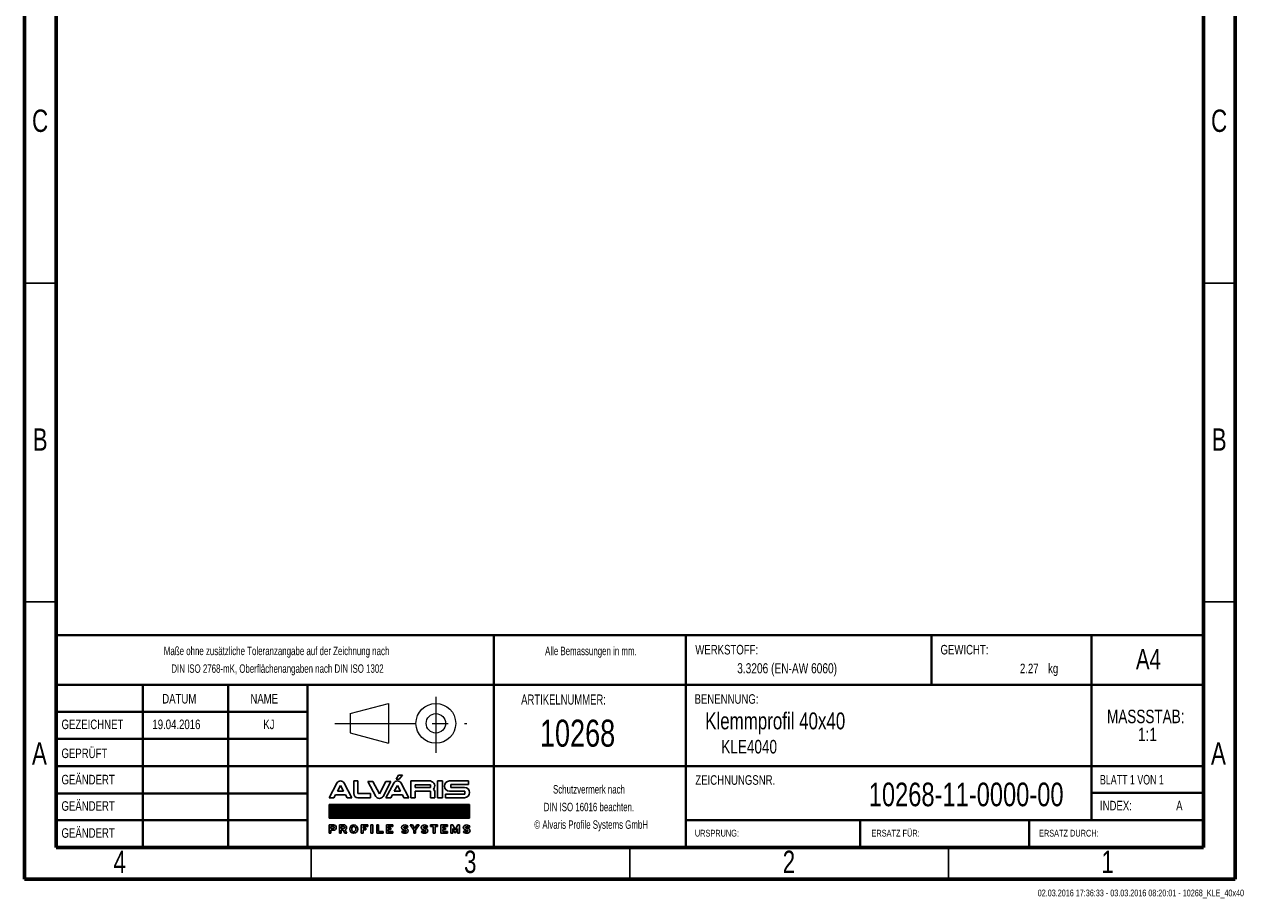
# Model space of a CAD drawing. Header units: millimetres. Extents: x 15 to 206, y 2 to 292.
# Tile 1 of 2: x 15 to 206, y 2 to 139. Entities that reach past the tile are written whole.
import ezdxf

# ---------------------------------------------------------------- set-up
doc = ezdxf.new("R2010")
doc.units = ezdxf.units.MM
doc.header["$PDSIZE"] = -1
doc.linetypes.add('CENTERX2', pattern=[20.32, 12.7, -2.54, 2.54, -2.54])
doc.layers.add('FORMAT', color=7, linetype='Continuous')
doc.layers.add('SLD-0', color=179, linetype='Continuous')
doc.styles.add('SLDTEXTSTYLE0', font='TXT', dxfattribs={"width": 0.75})
doc.styles.add('SLDTEXTSTYLE1', font='TXT', dxfattribs={"width": 0.692308})
doc.styles.add('SLDTEXTSTYLE2', font='TXT', dxfattribs={"width": 0.7})

# ---------------------------------------------------------------- blocks, each defined once
blk = doc.blocks.new('ALVARIS-LOGO_BL1')
at = {"layer": 'SLD-0', "color": 2, "linetype": 'Continuous'}
for p, q in [((-18.5, 130.5), (-6, 152.4)), ((-18.5, 130.5), (-2.9, 130.5)), ((-6, 152.4), (14.6, 152.4)), ((-2.9, 130.5), (14.6, 152.4)), ((-368.6, 33.5), (-327.7, 110.4)), ((-325.1, 67.6), (-308.8, 98.1)), ((-292.6, 67.6), (-325.1, 67.6)), ((-308.8, 98.1), (-292.6, 67.6)), ((-249, 33.5), (-289.9, 110.4)), ((-239.9, 121.2), (-218.3, 121.2)), ((-239.9, 121.2), (-239.9, 55)), ((-218.3, 121.2), (-218.3, 55)), ((-139.8, 117.8), (-165.3, 117.8)), ((-165.3, 117.8), (-124.3, 40.9)), ((-105.4, 53.2), (-139.8, 117.8)), ((-71, 117.8), (-105.4, 53.2)), ((-45.6, 117.8), (-86.5, 40.9)), ((-71.1, 33.5), (-30.2, 110.4)), ((-45.6, 117.8), (-71, 117.8)), ((-27.6, 67.6), (-11.3, 98.1)), ((4.9, 67.6), (-27.6, 67.6)), ((-11.3, 98.1), (4.9, 67.6)), ((48.5, 33.5), (7.6, 110.4)), ((59.3, 33.5), (59.3, 121.2)), ((59.3, 121.2), (161.1, 121.2)), ((82.2, 100.8), (82.2, 88)), ((161.1, 100.8), (82.2, 100.8)), ((82.2, 88), (161.1, 88)), ((82.2, 67.6), (82.2, 33.5)), ((82.2, 67.6), (161.1, 67.6)), ((161.1, 88), (161.1, 100.8)), ((161.1, 67.6), (161.1, 33.5)), ((184, 33.5), (184, 67.6)), ((198.5, 33.5), (198.5, 121.2)), ((198.5, 121.2), (224.9, 121.2)), ((224.9, 33.5), (224.9, 121.2)), ((260.8, 121.2), (359.8, 121.2)), ((341.3, 67.6), (260.8, 67.6)), ((359.8, 102.2), (267.3, 102.2)), ((267.3, 102.2), (267.3, 88)), ((267.3, 88), (340, 88)), ((341.3, 52.7), (341.3, 67.6)), ((359.8, 121.2), (359.8, 102.2)), ((-368.6, 33.5), (-343.2, 33.5)), ((-343.2, 33.5), (-335.2, 48.5)), ((-335.2, 48.5), (-282.4, 48.5)), ((-282.4, 48.5), (-274.4, 33.5)), ((-274.4, 33.5), (-249, 33.5)), ((-218.3, 55), (-151.8, 55)), ((-151.8, 33.5), (-218.3, 33.5)), ((-151.8, 55), (-151.8, 33.5)), ((-71.1, 33.5), (-45.7, 33.5)), ((-45.7, 33.5), (-37.7, 48.5)), ((-37.7, 48.5), (15.1, 48.5)), ((15.1, 48.5), (23.1, 33.5)), ((23.1, 33.5), (48.5, 33.5)), ((82.2, 33.5), (59.3, 33.5)), ((161.1, 33.5), (184, 33.5)), ((224.9, 33.5), (198.5, 33.5)), ((241.1, 33.5), (241.1, 52.7)), ((241.1, 52.7), (341.3, 52.7)), ((241.1, 33.5), (340, 33.5)), ((-368.6, -1.7), (365.4, -1.7)), ((-368.6, -72.5), (-368.6, -1.7)), ((365.4, -1.7), (-368.6, -1.7)), ((-368.6, -1.7), (-368.6, -72.5)), ((-368.6, -71.5), (-298.8, -1.7)), ((-368.6, -67.5), (-302.8, -1.7)), ((-368.6, -63.6), (-306.7, -1.7)), ((-368.6, -59.6), (-310.7, -1.7)), ((-368.6, -55.7), (-314.6, -1.7)), ((-368.6, -51.7), (-318.6, -1.7)), ((-368.6, -47.8), (-322.5, -1.7)), ((-368.6, -43.8), (-326.5, -1.7)), ((-368.6, -39.9), (-330.5, -1.7)), ((-368.6, -35.9), (-334.4, -1.7)), ((-368.6, -31.9), (-338.4, -1.7)), ((-368.6, -28), (-342.3, -1.7)), ((-368.6, -24), (-346.3, -1.7)), ((-368.6, -20.1), (-350.2, -1.7)), ((-368.6, -16.1), (-354.2, -1.7)), ((-368.6, -12.2), (-358.1, -1.7)), ((-368.6, -8.2), (-362.1, -1.7)), ((-368.6, -4.3), (-366, -1.7)), ((-365.7, -72.5), (-294.9, -1.7)), ((-361.7, -72.5), (-290.9, -1.7)), ((-357.8, -72.5), (-287, -1.7)), ((-353.8, -72.5), (-283, -1.7)), ((-349.8, -72.5), (-279.1, -1.7)), ((-345.9, -72.5), (-275.1, -1.7)), ((-341.9, -72.5), (-271.2, -1.7)), ((-338, -72.5), (-267.2, -1.7)), ((-334, -72.5), (-263.2, -1.7)), ((-330.1, -72.5), (-259.3, -1.7)), ((-326.1, -72.5), (-255.3, -1.7)), ((-322.2, -72.5), (-251.4, -1.7)), ((-318.2, -72.5), (-247.4, -1.7)), ((-314.3, -72.5), (-243.5, -1.7)), ((-310.3, -72.5), (-239.5, -1.7)), ((-306.4, -72.5), (-235.6, -1.7)), ((-302.4, -72.5), (-231.6, -1.7)), ((-298.5, -72.5), (-227.7, -1.7)), ((-294.5, -72.5), (-223.7, -1.7)), ((-290.5, -72.5), (-219.8, -1.7)), ((-286.6, -72.5), (-215.8, -1.7)), ((-282.6, -72.5), (-211.8, -1.7)), ((-278.7, -72.5), (-207.9, -1.7)), ((-274.7, -72.5), (-203.9, -1.7)), ((-270.8, -72.5), (-200, -1.7)), ((-266.8, -72.5), (-196, -1.7)), ((-262.9, -72.5), (-192.1, -1.7)), ((-258.9, -72.5), (-188.1, -1.7)), ((-255, -72.5), (-184.2, -1.7)), ((-251, -72.5), (-180.2, -1.7)), ((-247.1, -72.5), (-176.3, -1.7)), ((-243.1, -72.5), (-172.3, -1.7)), ((-239.2, -72.5), (-168.4, -1.7)), ((-235.2, -72.5), (-164.4, -1.7)), ((-231.2, -72.5), (-160.5, -1.7)), ((-227.3, -72.5), (-156.5, -1.7)), ((-223.3, -72.5), (-152.5, -1.7)), ((-219.4, -72.5), (-148.6, -1.7)), ((-215.4, -72.5), (-144.6, -1.7)), ((-211.5, -72.5), (-140.7, -1.7)), ((-207.5, -72.5), (-136.7, -1.7)), ((-203.6, -72.5), (-132.8, -1.7)), ((-199.6, -72.5), (-128.8, -1.7)), ((-195.7, -72.5), (-124.9, -1.7)), ((-191.7, -72.5), (-120.9, -1.7)), ((-187.8, -72.5), (-117, -1.7)), ((-183.8, -72.5), (-113, -1.7)), ((-179.8, -72.5), (-109.1, -1.7)), ((-175.9, -72.5), (-105.1, -1.7)), ((-171.9, -72.5), (-101.2, -1.7)), ((-168, -72.5), (-97.2, -1.7)), ((-164, -72.5), (-93.2, -1.7)), ((-160.1, -72.5), (-89.3, -1.7)), ((-156.1, -72.5), (-85.3, -1.7)), ((-152.2, -72.5), (-81.4, -1.7)), ((-148.2, -72.5), (-77.4, -1.7)), ((-144.3, -72.5), (-73.5, -1.7)), ((-140.3, -72.5), (-69.5, -1.7)), ((-136.4, -72.5), (-65.6, -1.7)), ((-132.4, -72.5), (-61.6, -1.7)), ((-128.5, -72.5), (-57.7, -1.7)), ((-124.5, -72.5), (-53.7, -1.7)), ((-120.5, -72.5), (-49.8, -1.7)), ((-116.6, -72.5), (-45.8, -1.7)), ((-112.6, -72.5), (-41.8, -1.7)), ((-108.7, -72.5), (-37.9, -1.7)), ((-104.7, -72.5), (-33.9, -1.7)), ((-100.8, -72.5), (-30, -1.7)), ((-96.8, -72.5), (-26, -1.7)), ((-92.9, -72.5), (-22.1, -1.7)), ((-88.9, -72.5), (-18.1, -1.7)), ((-85, -72.5), (-14.2, -1.7)), ((-81, -72.5), (-10.2, -1.7)), ((-77.1, -72.5), (-6.3, -1.7)), ((-73.1, -72.5), (-2.3, -1.7)), ((-69.2, -72.5), (1.6, -1.7)), ((-65.2, -72.5), (5.6, -1.7)), ((-61.2, -72.5), (9.5, -1.7)), ((-57.3, -72.5), (13.5, -1.7)), ((-53.3, -72.5), (17.5, -1.7)), ((-49.4, -72.5), (21.4, -1.7)), ((-45.4, -72.5), (25.4, -1.7)), ((-41.5, -72.5), (29.3, -1.7)), ((-37.5, -72.5), (33.3, -1.7)), ((-33.6, -72.5), (37.2, -1.7)), ((-29.6, -72.5), (41.2, -1.7)), ((-25.7, -72.5), (45.1, -1.7)), ((-21.7, -72.5), (49.1, -1.7)), ((-17.8, -72.5), (53, -1.7)), ((-13.8, -72.5), (57, -1.7)), ((-9.8, -72.5), (60.9, -1.7)), ((-5.9, -72.5), (64.9, -1.7)), ((-1.9, -72.5), (68.8, -1.7)), ((2, -72.5), (72.8, -1.7)), ((6, -72.5), (76.8, -1.7)), ((9.9, -72.5), (80.7, -1.7)), ((13.9, -72.5), (84.7, -1.7)), ((17.8, -72.5), (88.6, -1.7)), ((21.8, -72.5), (92.6, -1.7)), ((25.7, -72.5), (96.5, -1.7)), ((29.7, -72.5), (100.5, -1.7)), ((33.6, -72.5), (104.4, -1.7)), ((37.6, -72.5), (108.4, -1.7)), ((41.5, -72.5), (112.3, -1.7)), ((45.5, -72.5), (116.3, -1.7)), ((49.5, -72.5), (120.2, -1.7)), ((53.4, -72.5), (124.2, -1.7)), ((57.4, -72.5), (128.1, -1.7)), ((61.3, -72.5), (132.1, -1.7)), ((65.3, -72.5), (136.1, -1.7)), ((69.2, -72.5), (140, -1.7)), ((73.2, -72.5), (144, -1.7)), ((77.1, -72.5), (147.9, -1.7)), ((81.1, -72.5), (151.9, -1.7)), ((85, -72.5), (155.8, -1.7)), ((89, -72.5), (159.8, -1.7)), ((92.9, -72.5), (163.7, -1.7)), ((96.9, -72.5), (167.7, -1.7)), ((100.8, -72.5), (171.6, -1.7)), ((104.8, -72.5), (175.6, -1.7)), ((108.8, -72.5), (179.5, -1.7)), ((112.7, -72.5), (183.5, -1.7)), ((116.7, -72.5), (187.5, -1.7)), ((120.6, -72.5), (191.4, -1.7)), ((124.6, -72.5), (195.4, -1.7)), ((128.5, -72.5), (199.3, -1.7)), ((132.5, -72.5), (203.3, -1.7)), ((136.4, -72.5), (207.2, -1.7)), ((140.4, -72.5), (211.2, -1.7)), ((144.3, -72.5), (215.1, -1.7)), ((148.3, -72.5), (219.1, -1.7)), ((152.2, -72.5), (223, -1.7)), ((156.2, -72.5), (227, -1.7)), ((160.1, -72.5), (230.9, -1.7)), ((164.1, -72.5), (234.9, -1.7)), ((168.1, -72.5), (238.8, -1.7)), ((172, -72.5), (242.8, -1.7)), ((176, -72.5), (246.8, -1.7)), ((179.9, -72.5), (250.7, -1.7)), ((183.9, -72.5), (254.7, -1.7)), ((187.8, -72.5), (258.6, -1.7)), ((191.8, -72.5), (262.6, -1.7)), ((195.7, -72.5), (266.5, -1.7)), ((199.7, -72.5), (270.5, -1.7)), ((203.6, -72.5), (274.4, -1.7)), ((207.6, -72.5), (278.4, -1.7)), ((211.5, -72.5), (282.3, -1.7)), ((215.5, -72.5), (286.3, -1.7)), ((219.5, -72.5), (290.2, -1.7)), ((223.4, -72.5), (294.2, -1.7)), ((227.4, -72.5), (298.1, -1.7)), ((231.3, -72.5), (302.1, -1.7)), ((235.3, -72.5), (306.1, -1.7)), ((239.2, -72.5), (310, -1.7)), ((243.2, -72.5), (314, -1.7)), ((247.1, -72.5), (317.9, -1.7)), ((251.1, -72.5), (321.9, -1.7)), ((255, -72.5), (325.8, -1.7)), ((259, -72.5), (329.8, -1.7)), ((262.9, -72.5), (333.7, -1.7)), ((266.9, -72.5), (337.7, -1.7)), ((270.8, -72.5), (341.6, -1.7)), ((274.8, -72.5), (345.6, -1.7)), ((278.8, -72.5), (349.5, -1.7)), ((282.7, -72.5), (353.5, -1.7)), ((286.7, -72.5), (357.5, -1.7)), ((290.6, -72.5), (361.4, -1.7)), ((294.6, -72.5), (365.4, -1.7)), ((298.5, -72.5), (365.4, -5.6)), ((302.5, -72.5), (365.4, -9.5)), ((306.4, -72.5), (365.4, -13.5)), ((310.4, -72.5), (365.4, -17.4)), ((314.3, -72.5), (365.4, -21.4)), ((318.3, -72.5), (365.4, -25.3)), ((322.2, -72.5), (365.4, -29.3)), ((326.2, -72.5), (365.4, -33.2)), ((330.1, -72.5), (365.4, -37.2)), ((334.1, -72.5), (365.4, -41.1)), ((338.1, -72.5), (365.4, -45.1)), ((342, -72.5), (365.4, -49.1)), ((346, -72.5), (365.4, -53)), ((349.9, -72.5), (365.4, -57)), ((353.9, -72.5), (365.4, -60.9)), ((365.4, -1.7), (365.4, -72.5)), ((365.4, -72.5), (365.4, -1.7)), ((365.4, -72.5), (-368.6, -72.5)), ((-368.6, -72.5), (365.4, -72.5)), ((-368.6, -108.1), (-368.6, -152.4)), ((-368.6, -108.1), (-345.2, -108.1)), ((-359.4, -127.2), (-359.4, -117.3)), ((-359.4, -117.3), (-346.2, -117.3)), ((-359.4, -127.2), (-346.2, -127.2)), ((-314.5, -108.1), (-314.5, -152.4)), ((-314.5, -108.1), (-291.1, -108.1)), ((-305.3, -127.2), (-305.3, -117.3)), ((-305.3, -117.3), (-292, -117.3)), ((-305.3, -127.2), (-292, -127.2)), ((-200.9, -108.1), (-166.2, -108.1)), ((-200.9, -152.4), (-200.9, -108.1)), ((-166.2, -117.3), (-191.2, -117.3)), ((-191.2, -117.3), (-191.2, -124.8)), ((-191.2, -124.8), (-176.7, -124.8)), ((-176.7, -124.8), (-176.7, -133.5)), ((-166.2, -108.1), (-166.2, -117.3)), ((-149.7, -108.1), (-140, -108.1)), ((-149.7, -152.4), (-149.7, -108.1)), ((-140, -108.1), (-140, -152.4)), ((-119.3, -108.1), (-119.3, -152.4)), ((-109.6, -108.1), (-119.3, -108.1)), ((-109.6, -142.7), (-109.6, -108.1)), ((-68.9, -152.4), (-68.9, -108.1)), ((-68.9, -108.1), (-35, -108.1)), ((-35, -117.3), (-58.9, -117.3)), ((-58.9, -117.3), (-58.9, -124.8)), ((-58.9, -124.8), (-45.3, -124.8)), ((-45.3, -124.8), (-45.3, -132.9)), ((-35, -108.1), (-35, -117.3)), ((27, -126.1), (28.9, -126.1)), ((38.3, -122.2), (45.7, -116.2)), ((55.9, -108.1), (67.4, -108.1)), ((74.5, -135.1), (55.9, -108.1)), ((67.4, -108.1), (79.2, -127.4)), ((79.2, -127.4), (91, -108.1)), ((102.5, -108.1), (83.9, -135.1)), ((91, -108.1), (102.5, -108.1)), ((129.8, -126.1), (131.6, -126.1)), ((141.1, -122.2), (148.4, -116.2)), ((161.8, -117.3), (161.8, -108.1)), ((161.8, -108.1), (199.3, -108.1)), ((175.8, -117.3), (161.8, -117.3)), ((175.8, -152.4), (175.8, -117.3)), ((199.3, -117.3), (185.6, -117.3)), ((185.6, -117.3), (185.6, -152.4)), ((199.3, -108.1), (199.3, -117.3)), ((216.2, -152.4), (216.2, -108.1)), ((216.2, -108.1), (250.1, -108.1)), ((250.1, -117.3), (226.2, -117.3)), ((226.2, -117.3), (226.2, -124.8)), ((226.2, -124.8), (239.8, -124.8)), ((239.8, -124.8), (239.8, -132.9)), ((250.1, -108.1), (250.1, -117.3)), ((268.4, -152.4), (268.4, -108.1)), ((268.4, -108.1), (278, -108.1)), ((291.1, -134.4), (278, -108.1)), ((291.1, -134.4), (304.2, -108.1)), ((304.2, -108.1), (313.8, -108.1)), ((313.8, -152.4), (313.8, -108.1)), ((350, -126.1), (351.9, -126.1)), ((357.8, -72.5), (365.4, -64.9)), ((361.3, -122.2), (368.6, -116.2)), ((361.8, -72.5), (365.4, -68.8)), ((-368.6, -152.4), (-359.4, -152.4)), ((-359.4, -152.4), (-359.4, -136.5)), ((-359.4, -136.5), (-345.2, -136.5)), ((-314.5, -152.4), (-305.3, -152.4)), ((-305.3, -152.4), (-305.3, -136.5)), ((-305.3, -136.5), (-295.3, -136.5)), ((-295.3, -136.5), (-286.5, -152.4)), ((-275, -152.4), (-286.5, -152.4)), ((-284.6, -134.9), (-275, -152.4)), ((-191.2, -152.4), (-200.9, -152.4)), ((-176.7, -133.5), (-191.2, -133.5)), ((-191.2, -133.5), (-191.2, -152.4)), ((-140, -152.4), (-149.7, -152.4)), ((-119.3, -152.4), (-85.2, -152.4)), ((-85.2, -142.7), (-109.6, -142.7)), ((-85.2, -152.4), (-85.2, -142.7)), ((-35, -152.4), (-68.9, -152.4)), ((-45.3, -132.9), (-58.9, -132.9)), ((-58.9, -132.9), (-58.9, -142.7)), ((-58.9, -142.7), (-35, -142.7)), ((-35, -142.7), (-35, -152.4)), ((17.6, -139.1), (10.3, -145.2)), ((27, -135.3), (28.9, -135.3)), ((74.5, -152.4), (74.5, -135.1)), ((83.9, -152.4), (74.5, -152.4)), ((83.9, -135.1), (83.9, -152.4)), ((120.4, -139.1), (113, -145.2)), ((129.8, -135.3), (131.6, -135.3)), ((185.6, -152.4), (175.8, -152.4)), ((250.1, -152.4), (216.2, -152.4)), ((239.8, -132.9), (226.2, -132.9)), ((226.2, -132.9), (226.2, -142.7)), ((226.2, -142.7), (250.1, -142.7)), ((250.1, -142.7), (250.1, -152.4)), ((278.4, -152.4), (268.4, -152.4)), ((278.4, -127.9), (291.1, -152.4)), ((278.4, -127.9), (278.4, -152.4)), ((303.8, -127.9), (291.1, -152.4)), ((303.8, -127.9), (303.8, -152.4)), ((303.8, -152.4), (313.8, -152.4)), ((340.6, -139.1), (333.2, -145.2)), ((350, -135.3), (351.9, -135.3))]:
    blk.add_line(p, q, dxfattribs=at)
for centre, radius, start, end in [((-308.8, 99.3), 21.9, 30.42764, 149.57236), ((-11.3, 99.3), 21.9, 30.42764, 149.57236), ((156.9, 94.5), 27, 321.76228, 80.96222), ((161, 61.2), 23.9, 15.46235, 43.90993), ((262.3, 94.4), 26.9, 93.03544, 266.96456), ((338.1, 60.7), 27.3, 273.93117, 86.06883), ((-218.3, 55), 21.6, 180, 270), ((-105.4, 52), 21.9, 210.42764, 329.57236), ((-346.2, -122.3), 4.96, 270, 90), ((-345.2, -122.3), 14.2, 270, 90), ((-292, -122.3), 4.96, 270, 90), ((-291.1, -122.3), 14.2, 297.02151, 90), ((27, -134.2), 16.5, 46.72744, 90.01421), ((129.8, -134.2), 16.5, 46.72744, 90.01421), ((350, -134.2), 16.5, 46.72744, 90.01421), ((28.9, -127.2), 16.5, 226.72744, 270.01421), ((131.6, -127.2), 16.5, 226.72744, 270.01421), ((351.9, -127.2), 16.5, 226.72744, 270.01421)]:
    blk.add_arc(centre, radius, start, end, dxfattribs=at)
for centre, major_axis, ratio in [((-239.3, -130.2), (0, 22.2), 0.948396), ((-239.3, -130.1), (0, 13.9), 0.802774)]:
    blk.add_ellipse(centre, major_axis=major_axis, ratio=ratio, dxfattribs=at)
for centre, major_axis, ratio, start_param, end_param in [((27, -122.1), (-16.6, 0), 0.794296, 4.712389, 7.853982), ((27, -121.9), (-6.28, 0), 0.661774, 4.712389, 7.853982), ((27, -122.1), (-20.9, 0), 0.630369, 3.608164, 4.712389), ((28.9, -139.2), (16.6, 0), 0.794296, 4.712389, 7.853982), ((129.8, -122.1), (-16.6, 0), 0.794296, 4.712389, 7.853982), ((129.8, -121.9), (-6.28, 0), 0.661774, 4.712389, 7.853982), ((129.8, -122.1), (-20.9, 0), 0.630369, 3.608164, 4.712389), ((131.6, -139.2), (16.6, 0), 0.794296, 4.712389, 7.853982), ((350, -122.1), (-16.6, 0), 0.794296, 4.712389, 7.853982), ((350, -121.9), (-6.28, 0), 0.661774, 4.712389, 7.853982), ((350, -122.1), (-20.9, 0), 0.630369, 3.608164, 4.712389), ((351.9, -139.2), (16.6, 0), 0.794296, 4.712389, 7.853982), ((28.9, -139.2), (20.9, 0), 0.630369, 3.608164, 4.712389), ((28.9, -139.5), (6.28, 0), 0.661774, 4.712389, 7.853982), ((131.6, -139.2), (20.9, 0), 0.630369, 3.608164, 4.712389), ((131.6, -139.5), (6.28, 0), 0.661774, 4.712389, 7.853982), ((351.9, -139.2), (20.9, 0), 0.630369, 3.608164, 4.712389), ((351.9, -139.5), (6.28, 0), 0.661774, 4.712389, 7.853982)]:
    blk.add_ellipse(centre, major_axis=major_axis, ratio=ratio, start_param=start_param, end_param=end_param, dxfattribs=at)
blk = doc.blocks.new('Block2')
at = {"color": 7, "linetype": 'CENTERX2', "lineweight": 0}
for p, q in [((289.49, 33.46), (289.49, 24.67)), ((273.66, 29.29), (294.36, 29.29))]:
    blk.add_line(p, q, dxfattribs=at)
at = {"color": 7, "linetype": 'Continuous', "lineweight": 0}
for p, q in [((276.07, 30.81), (282.06, 32.4)), ((276.07, 30.81), (276.07, 27.78)), ((282.06, 32.4), (282.06, 26.16)), ((276.07, 27.78), (282.06, 26.16))]:
    blk.add_line(p, q, dxfattribs=at)
for radius in [3.12, 1.52]:
    blk.add_circle((289.49, 29.29), radius, dxfattribs=at)
blk.add_attdef('AUTOATTR7', (0, 0), '', height=1, dxfattribs=at)
blk = doc.blocks.new('SW_NOTE_0')
at = {"color": 0, "linetype": 'Continuous', "lineweight": 0, "char_height": 2.117, "attachment_point": 2, "style": 'SLDTEXTSTYLE0'}
for s, insert in [('MASSSTAB:', (6.98, 2.73)), ('1:1', (7.25, -0.09))]:
    blk.add_mtext(s, dxfattribs=dict(at, insert=insert))
blk = doc.blocks.new('SW_NOTE_1')
at = {"color": 0, "linetype": 'Continuous', "lineweight": 0, "char_height": 1.3229, "attachment_point": 2, "style": 'SLDTEXTSTYLE2'}
for s, insert in [('Schutzvermerk nach', (8.16, 1.71)), ('DIN ISO 16016 beachten.', (8.15, -1.06)), ('© Alvaris Profile Systems GmbH', (8.5, -3.82))]:
    blk.add_mtext(s, dxfattribs=dict(at, insert=insert))
blk = doc.blocks.new('SW_NOTE_2')
at = {"color": 0, "linetype": 'Continuous', "lineweight": 0, "char_height": 1.3229, "attachment_point": 2, "style": 'SLDTEXTSTYLE2'}
for s, insert in [('Maße ohne zusätzliche Toleranzangabe auf der Zeichnung nach', (25.55, 1.71)), ('DIN ISO 2768-mK, Oberflächenangaben nach DIN ISO 1302', (25.69, -1.06))]:
    blk.add_mtext(s, dxfattribs=dict(at, insert=insert))

msp = doc.modelspace()

# ---------------------------------------------------------------- linework, layer by layer
at = {"color": 7, "linetype": 'Continuous', "lineweight": 60}
for p, q in [((15, 292), (15, 5)), ((205, 5), (205, 292)), ((20, 10), (20, 287)), ((200, 287), (200, 10)), ((20, 10), (200, 10)), ((15, 5), (205, 5))]:
    msp.add_line(p, q, dxfattribs=at)
at = {"color": 7, "linetype": 'Continuous', "lineweight": 30}
for p, q in [((20, 98.5), (15, 98.5)), ((200, 98.5), (205, 98.5)), ((20, 48.5), (15, 48.5)), ((200, 48.5), (205, 48.5)), ((60, 10), (60, 5)), ((110, 10), (110, 5)), ((160, 10), (160, 5))]:
    msp.add_line(p, q, dxfattribs=at)
at = {"color": 7, "linetype": 'Continuous', "lineweight": 40}
for p, q in [((20, 65.25), (20, 10)), ((200, 43.263), (20, 43.263)), ((20, 43.263), (20, 10)), ((88.645, 35.5), (88.645, 43.263)), ((118.8, 35.5), (118.8, 43.263)), ((157.357, 35.5), (157.357, 43.263)), ((182.443, 35.5), (182.443, 43.263)), ((118.8, 35.5), (20, 35.5)), ((33.596, 35.5), (33.596, 10)), ((46.991, 35.5), (46.991, 10)), ((59.403, 35.5), (59.403, 10)), ((88.645, 10), (88.645, 35.5)), ((118.8, 35.5), (118.8, 10)), ((182.443, 35.5), (118.8, 35.5)), ((182.443, 14.325), (182.443, 35.5)), ((200, 35.5), (182.443, 35.5)), ((59.403, 31.25), (20, 31.25)), ((59.403, 27), (20, 27)), ((200, 22.75), (20, 22.75)), ((59.403, 18.475), (20, 18.475)), ((200, 18.575), (182.443, 18.575)), ((20, 14.25), (59.403, 14.25)), ((200, 14.25), (118.8, 14.25)), ((146.129, 10), (146.129, 14.25)), ((172.682, 10), (172.682, 14.25))]:
    msp.add_line(p, q, dxfattribs=at)
at = {"color": 7, "linetype": 'Continuous', "lineweight": 0}
msp.add_line((118.8, 14.25), (200, 14.25), dxfattribs=at)
msp.add_point((200, 46.224), dxfattribs=at)

# ---------------------------------------------------------------- block references
for name, p in [('SW_NOTE_2', (29.024, 39.767)), ('SW_NOTE_0', (183.974, 28.867)), ('SW_NOTE_1', (95.436, 18.055))]:
    msp.add_blockref(name, p, dxfattribs=at)
at = {"color": 7, "linetype": 'Continuous'}
msp.add_blockref('Block2', (-209.927, 0.164), dxfattribs=at)
at = {"layer": 'FORMAT', "xscale": 0.03, "yscale": 0.03, "zscale": 0.03}
msp.add_blockref('ALVARIS-LOGO_BL1', (73.869, 16.777), dxfattribs=at)

# ---------------------------------------------------------------- texts
at = {"color": 7, "linetype": 'Continuous', "lineweight": 0}
for s, insert, char_height, attachment_point, style in [('C', (17.464, 125.732), 3.5, 2, 'SLDTEXTSTYLE0'), ('C', (202.464, 125.732), 3.5, 2, 'SLDTEXTSTYLE0'), ('B', (17.473, 75.732), 3.5, 2, 'SLDTEXTSTYLE0'), ('B', (202.473, 75.732), 3.5, 2, 'SLDTEXTSTYLE0'), ('Alle Bemassungen in mm.', (103.894, 41.472), 1.32292, 2, 'SLDTEXTSTYLE2'), ('WERKSTOFF:', (120.274, 41.761), 1.5, 1, 'SLDTEXTSTYLE0'), ('GEWICHT:', (158.753, 41.76), 1.4986, 1, 'SLDTEXTSTYLE0'), ('A4', (191.366, 41.128), 3.175, 2, 'SLDTEXTSTYLE0'), ('3.3206 (EN-AW 6060)', (142.512, 38.887), 1.5875, 3, 'SLDTEXTSTYLE0'), ('2.27', (174.142, 38.823), 1.4986, 3, 'SLDTEXTSTYLE0'), ('kg', (175.627, 38.823), 1.4986, 1, 'SLDTEXTSTYLE0'), ('DATUM', (36.633, 34.066), 1.5, 1, 'SLDTEXTSTYLE0'), ('NAME', (50.463, 34.066), 1.5, 1, 'SLDTEXTSTYLE0'), ('ARTIKELNUMMER:', (99.597, 33.981), 1.5875, 2, 'SLDTEXTSTYLE2'), ('BENENNUNG:', (120.156, 34.025), 1.5, 1, 'SLDTEXTSTYLE0'), ('Klemmprofil 40x40', (121.826, 31.162), 2.64583, 1, 'SLDTEXTSTYLE0'), ('GEZEICHNET', (20.83, 30.048), 1.5, 1, 'SLDTEXTSTYLE0'), ('19.04.2016', (35.09, 30.048), 1.5, 1, 'SLDTEXTSTYLE0'), ('KJ', (53.368, 30.048), 1.5, 2, 'SLDTEXTSTYLE0'), ('10268', (95.897, 30.031), 4.2333, 1, 'SLDTEXTSTYLE0'), ('KLE4040', (124.36, 26.853), 2.1167, 1, 'SLDTEXTSTYLE0'), ('A', (17.36, 26.482), 3.5, 2, 'SLDTEXTSTYLE0'), ('GEPRÜFT', (20.819, 25.505), 1.5, 1, 'SLDTEXTSTYLE0'), ('A', (202.36, 26.482), 3.5, 2, 'SLDTEXTSTYLE0'), ('GEÄNDERT', (20.822, 21.38), 1.5, 1, 'SLDTEXTSTYLE0'), ('ZEICHNUNGSNR.', (120.279, 21.317), 1.5, 1, 'SLDTEXTSTYLE0'), ('BLATT 1 VON 1', (183.765, 21.367), 1.5, 1, 'SLDTEXTSTYLE1'), ('10268-11-0000-00', (178.059, 20.154), 3.70417, 3, 'SLDTEXTSTYLE0'), ('GEÄNDERT', (20.822, 17.239), 1.5, 1, 'SLDTEXTSTYLE0'), ('INDEX:', (183.765, 17.304), 1.5, 1, 'SLDTEXTSTYLE0'), ('A', (195.727, 17.304), 1.5, 1, 'SLDTEXTSTYLE0'), ('GEÄNDERT', (20.822, 13.004), 1.5, 1, 'SLDTEXTSTYLE0'), ('URSPRUNG:', (120.202, 12.756), 1.0583, 1, 'SLDTEXTSTYLE0'), ('ERSATZ FÜR:', (147.922, 12.756), 1.05833, 1, 'SLDTEXTSTYLE0'), ('ERSATZ DURCH:', (174.204, 12.756), 1.05833, 1, 'SLDTEXTSTYLE0'), ('4', (29.965, 9.482), 3.5, 2, 'SLDTEXTSTYLE0'), ('3', (84.965, 9.482), 3.5, 2, 'SLDTEXTSTYLE0'), ('2', (134.965, 9.482), 3.5, 2, 'SLDTEXTSTYLE0'), ('1', (184.965, 9.482), 3.5, 2, 'SLDTEXTSTYLE0'), ('02.03.2016 17:36:33 - 03.03.2016 08:20:01 - 10268_KLE_40x40', (206.38, 3.379), 1.05833, 3, 'SLDTEXTSTYLE2')]:
    msp.add_mtext(s, dxfattribs=dict(at, insert=insert, char_height=char_height, attachment_point=attachment_point, style=style))

doc.saveas('drawing.dxf')
